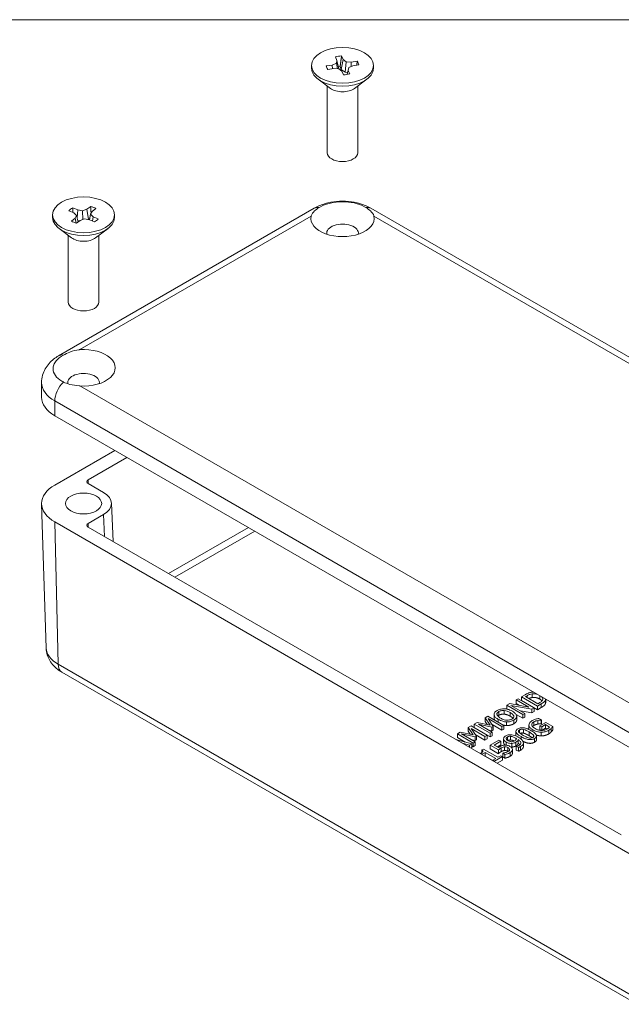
# Model space of a CAD drawing. Header units: millimetres. Extents: x 13 to 405, y 14 to 310.
# Tile 7 of 8: x 278 to 344, y 201 to 310. Entities that reach past the tile are written whole.
import ezdxf

# ---------------------------------------------------------------- set-up
doc = ezdxf.new("R2010")
doc.units = ezdxf.units.MM
doc.header["$LTSCALE"] = 1.5
for name, color, linetype, lineweight in [('Sketch Geometry (ANSI)', 7, 'Continuous', 9), ('Symbol (ANSI)', 7, 'Continuous', 9), ('Visible (ANSI)', 7, 'Continuous', 9), ('Visible Narrow (ANSI)', 7, 'Continuous', 9)]:
    doc.layers.add(name, color=color, linetype=linetype, lineweight=lineweight)
doc.styles.add('Text Style20', font='arial.ttf')

# ---------------------------------------------------------------- blocks, each defined once
blk = doc.blocks.new('Title Blocks HAMMOND')
at = {"layer": 'Sketch Geometry (ANSI)'}
blk.add_line((269.997, 206.727), (9.353, 206.727), dxfattribs=at)
at = {"layer": 'Symbol (ANSI)', "style": 'Text Style20'}
blk.add_attdef('<TITLE>_001', (231.35, 16.317), '', height=5, dxfattribs=at)

msp = doc.modelspace()

# ---------------------------------------------------------------- linework, layer by layer
at = {"layer": 'Visible (ANSI)'}
for p, q in [((309.925, 305.054), (309.925, 304.742)), ((311.553, 304.994), (312.217, 305.094)), ((312.217, 305.094), (312.672, 305.284)), ((312.217, 305.094), (312.252, 304.675)), ((312.736, 305.606), (312.563, 305.989)), ((312.672, 305.284), (312.736, 305.606)), ((312.672, 305.284), (312.789, 304.671)), ((312.736, 305.606), (312.945, 304.66)), ((313.424, 305.71), (313.218, 304.617)), ((313.251, 306.093), (313.424, 305.71)), ((313.424, 305.71), (313.753, 305.447)), ((313.753, 305.447), (313.63, 304.288)), ((313.753, 305.447), (314.311, 305.41)), ((314.311, 305.41), (314.975, 305.51)), ((314.311, 305.41), (314.317, 304.94)), ((315.154, 305.113), (314.491, 305.013)), ((316.783, 305.054), (316.783, 304.742)), ((312.397, 304.697), (311.733, 304.597)), ((312.955, 304.66), (312.397, 304.697)), ((313.283, 304.397), (312.955, 304.66)), ((313.083, 304.915), (313.218, 304.617)), ((313.218, 304.617), (313.63, 304.288)), ((313.457, 304.014), (313.283, 304.397)), ((313.63, 304.288), (313.915, 304.269)), ((314.036, 304.823), (313.868, 304.056)), ((313.972, 304.501), (313.875, 304.057)), ((314.036, 304.823), (313.972, 304.501)), ((313.972, 304.501), (314.145, 304.118)), ((314.491, 305.013), (314.036, 304.823)), ((312.022, 302.509), (310.649, 303.526)), ((314.686, 302.509), (316.059, 303.526)), ((311.665, 302.773), (311.665, 295.389)), ((315.043, 302.773), (315.043, 295.389)), ((281.948, 272.922), (310.233, 289.252)), ((283.64, 288.735), (283.095, 288.975)), ((283.526, 289.302), (284.071, 289.062)), ((283.933, 288.459), (283.64, 288.735)), ((284.071, 289.062), (283.995, 288.199)), ((284.071, 289.062), (284.611, 288.972)), ((284.611, 288.972), (285.09, 289.141)), ((284.611, 288.972), (284.638, 288.002)), ((285.09, 289.141), (285.506, 289.456)), ((285.09, 289.141), (285.242, 288.006)), ((285.655, 288.892), (285.499, 288.58)), ((286.071, 289.207), (285.655, 288.892)), ((316.475, 289.252), (380.115, 252.51)), ((281.287, 288.519), (281.287, 288.208)), ((283.361, 287.832), (283.777, 288.147)), ((283.777, 288.147), (283.933, 288.459)), ((283.777, 288.147), (283.879, 287.597)), ((284.342, 287.898), (283.927, 287.583)), ((283.933, 288.459), (284.109, 287.721)), ((284.068, 287.891), (284.285, 287.854)), ((284.821, 288.067), (284.342, 287.898)), ((285.361, 287.977), (284.821, 288.067)), ((285.225, 288), (285.242, 288.006)), ((285.242, 288.006), (285.394, 288.121)), ((285.499, 288.58), (285.361, 287.977)), ((285.906, 287.737), (285.361, 287.977)), ((285.499, 288.58), (285.792, 288.304)), ((285.792, 288.304), (285.719, 287.819)), ((285.792, 288.304), (286.337, 288.064)), ((288.145, 288.519), (288.145, 288.208)), ((283.384, 285.975), (282.011, 286.991)), ((286.048, 285.975), (287.421, 286.991)), ((283.027, 286.239), (283.027, 278.855)), ((286.405, 286.239), (286.405, 278.855)), ((280.07, 268.332), (280.07, 269.965)), ((345.174, 229.549), (281.534, 266.291)), ((288.172, 262.459), (281.534, 258.626)), ((285.211, 259.198), (289.515, 261.683)), ((286.909, 257.809), (285.211, 258.79)), ((280.582, 240.573), (280.07, 256.532)), ((287.786, 256.63), (287.979, 252.374)), ((285.211, 254.381), (286.909, 255.361)), ((281.534, 254.544), (345.174, 217.802)), ((344.184, 219.924), (285.211, 253.972)), ((282.31, 237.915), (345.949, 201.173)), ((333.545, 235.426), (333.143, 235.194)), ((333.581, 235.212), (333.76, 235.315)), ((334.333, 235.115), (334.333, 235.524)), ((331.853, 234.449), (331.52, 234.257)), ((331.52, 234.257), (333.287, 233.236)), ((331.52, 233.848), (331.52, 234.257)), ((333.965, 234.052), (331.853, 234.449)), ((331.982, 234.242), (334.289, 233.814)), ((333.506, 233.362), (331.982, 234.242)), ((332.784, 234.987), (332.565, 234.86)), ((332.565, 234.86), (333.965, 234.052)), ((332.565, 234.452), (332.565, 234.86)), ((332.916, 234.249), (332.565, 234.452)), ((334.552, 233.966), (332.784, 234.987)), ((333.143, 235.194), (334.91, 234.173)), ((333.143, 234.785), (333.143, 235.194)), ((334.91, 233.765), (333.143, 234.785)), ((334.942, 234.426), (333.581, 235.212)), ((334.91, 234.173), (335.317, 234.408)), ((335.121, 234.529), (334.942, 234.426)), ((335.801, 234.443), (335.801, 234.851)), ((335.822, 234.56), (335.822, 234.948)), ((330.111, 232.84), (330.111, 233.248)), ((330.113, 232.803), (330.113, 233.211)), ((331.554, 233.828), (331.52, 233.848)), ((333.287, 232.828), (332.548, 233.255)), ((334.289, 233.406), (333.025, 233.641)), ((333.287, 233.236), (333.506, 233.362)), ((333.287, 232.828), (333.287, 233.236)), ((333.506, 232.954), (333.506, 233.362)), ((334.289, 233.814), (334.552, 233.966)), ((334.289, 233.406), (334.289, 233.814)), ((334.552, 233.558), (334.289, 233.406)), ((334.552, 233.558), (334.552, 233.966)), ((334.91, 233.765), (334.91, 234.173)), ((335.317, 234), (334.91, 233.765)), ((328.246, 232.367), (327.925, 232.181)), ((327.925, 232.181), (329.693, 231.161)), ((327.925, 231.773), (327.925, 232.181)), ((329.672, 232.053), (328.246, 232.367)), ((329.912, 231.287), (328.389, 232.167)), ((328.389, 232.167), (329.882, 231.832)), ((329.441, 233.056), (329.114, 232.868)), ((329.114, 232.868), (329.672, 232.053)), ((329.114, 232.46), (329.114, 232.868)), ((329.343, 232.125), (329.114, 232.46)), ((331.209, 232.036), (329.441, 233.056)), ((329.451, 232.779), (330.974, 231.9)), ((330.025, 231.915), (329.451, 232.779)), ((330.974, 231.492), (329.891, 232.117)), ((330.974, 231.9), (331.209, 232.036)), ((331.209, 231.628), (331.209, 232.036)), ((332.616, 232.636), (332.616, 233.044)), ((333.506, 232.954), (333.287, 232.828)), ((333.965, 231.678), (333.965, 232.086)), ((334.956, 232.177), (334.956, 232.585)), ((335.348, 232.64), (335.065, 232.804)), ((335.83, 232.37), (335.188, 232)), ((335.328, 232.628), (335.348, 232.64)), ((335.328, 232.22), (335.328, 232.628)), ((335.348, 232.232), (335.328, 232.22)), ((335.348, 232.232), (335.348, 232.64)), ((335.394, 231.881), (335.804, 232.117)), ((335.804, 232.117), (336.261, 231.853)), ((335.804, 231.709), (335.804, 232.117)), ((336.602, 231.924), (335.83, 232.37)), ((326.372, 231.285), (326.051, 231.1)), ((326.051, 231.1), (327.819, 230.079)), ((326.051, 230.691), (326.051, 231.1)), ((327.798, 230.971), (326.372, 231.285)), ((328.038, 230.205), (326.516, 231.085)), ((326.516, 231.085), (328.008, 230.751)), ((327.567, 231.975), (327.24, 231.786)), ((327.24, 231.786), (327.798, 230.971)), ((327.24, 231.378), (327.24, 231.786)), ((327.469, 231.044), (327.24, 231.378)), ((329.335, 230.954), (327.567, 231.975)), ((327.577, 231.698), (329.1, 230.818)), ((328.152, 230.833), (327.577, 231.698)), ((329.693, 230.753), (327.925, 231.773)), ((329.1, 230.41), (328.017, 231.035)), ((329.1, 230.818), (329.335, 230.954)), ((329.335, 230.546), (329.335, 230.954)), ((329.882, 231.424), (329.544, 231.5)), ((329.693, 231.161), (329.912, 231.287)), ((329.693, 230.753), (329.693, 231.161)), ((329.882, 231.832), (330.025, 231.915)), ((329.882, 231.424), (329.882, 231.832)), ((330.025, 231.507), (329.882, 231.424)), ((329.912, 230.879), (329.912, 231.287)), ((330.025, 231.507), (330.025, 231.915)), ((330.974, 231.492), (330.974, 231.9)), ((331.209, 231.628), (330.974, 231.492)), ((332.522, 230.953), (332.522, 231.362)), ((335.188, 232), (335.394, 231.881)), ((335.188, 231.591), (335.188, 232)), ((335.394, 231.472), (335.188, 231.591)), ((335.394, 231.472), (335.394, 231.881)), ((335.804, 231.709), (335.394, 231.472)), ((335.965, 231.616), (335.804, 231.709)), ((336.602, 231.516), (336.602, 231.924)), ((327.652, 229.982), (325.89, 230.486)), ((326.914, 230.193), (326.051, 230.691)), ((326.713, 230.011), (326.749, 230.032)), ((326.749, 230.032), (327.404, 229.839)), ((326.749, 229.99), (326.749, 230.032)), ((327.404, 229.839), (327.652, 229.982)), ((327.652, 229.574), (327.652, 229.982)), ((328.008, 230.342), (327.67, 230.418)), ((327.819, 230.079), (328.038, 230.205)), ((327.819, 229.671), (327.819, 230.079)), ((328.008, 230.751), (328.152, 230.833)), ((328.008, 230.342), (328.008, 230.751)), ((328.152, 230.425), (328.008, 230.342)), ((328.038, 229.797), (328.038, 230.205)), ((328.152, 230.425), (328.152, 230.833)), ((329.1, 230.41), (329.1, 230.818)), ((329.335, 230.546), (329.1, 230.41)), ((330.655, 230.397), (329.685, 229.837)), ((329.912, 230.879), (329.693, 230.753)), ((330.121, 229.848), (330.863, 230.277)), ((330.863, 229.869), (330.475, 229.644)), ((330.863, 230.277), (330.655, 230.397)), ((330.863, 229.869), (330.863, 230.277)), ((331.168, 230.149), (331.168, 230.557)), ((331.168, 230.134), (331.168, 230.542)), ((331.912, 230.416), (331.912, 230.824)), ((332.089, 229.632), (332.089, 230.04)), ((332.78, 230.052), (332.78, 230.46)), ((333.355, 229.694), (333.355, 230.102)), ((334.81, 230.457), (334.81, 230.865)), ((327.404, 229.612), (327.404, 229.839)), ((327.652, 229.574), (327.561, 229.522)), ((327.819, 229.671), (327.652, 229.767)), ((328.038, 229.797), (327.819, 229.671)), ((328.647, 228.959), (328.809, 228.866)), ((328.647, 228.895), (328.647, 228.959)), ((328.949, 229.418), (328.766, 229.312)), ((328.766, 229.037), (328.766, 229.312)), ((328.809, 228.866), (329.13, 229.051)), ((328.809, 228.801), (328.809, 228.866)), ((330.542, 228.499), (328.949, 229.418)), ((329.13, 229.051), (330.314, 228.367)), ((329.13, 228.643), (329.13, 229.051)), ((329.685, 229.837), (330.597, 229.311)), ((329.685, 229.429), (329.685, 229.837)), ((330.597, 228.903), (329.685, 229.429)), ((330.592, 229.576), (330.121, 229.848)), ((330.597, 228.903), (330.597, 229.311)), ((331.084, 228.965), (331.066, 228.955)), ((331.066, 228.955), (331.317, 228.81)), ((331.066, 228.547), (331.066, 228.955)), ((331.274, 229.249), (331.274, 229.657)), ((331.317, 228.402), (331.317, 228.81)), ((331.827, 229.315), (331.827, 229.35)), ((332.141, 228.947), (332.141, 229.356)), ((332.586, 229.722), (332.575, 229.715)), ((332.575, 229.715), (332.803, 229.584)), ((332.575, 229.307), (332.575, 229.715)), ((332.803, 229.175), (332.575, 229.307)), ((332.803, 229.175), (332.803, 229.584)), ((329.13, 228.643), (329.106, 228.629)), ((329.993, 228.144), (329.13, 228.643)), ((330.314, 228.367), (329.993, 228.182)), ((329.993, 228.182), (330.174, 228.078)), ((329.993, 228.117), (329.993, 228.182)), ((330.174, 228.078), (331.036, 228.576)), ((330.174, 228.013), (330.174, 228.078)), ((331.036, 228.167), (330.472, 227.841)), ((330.856, 228.68), (330.542, 228.499)), ((331.036, 228.576), (330.856, 228.68)), ((331.036, 228.167), (331.036, 228.576)), ((331.317, 228.402), (331.066, 228.547))]:
    msp.add_line(p, q, dxfattribs=at)
for centre, major_axis in [((313.354, 305.054), (-3.429, 0)), ((284.716, 288.519), (3.429, 0)), ((284.716, 256.585), (2, 0))]:
    msp.add_ellipse(centre, major_axis=major_axis, ratio=0.5773503, dxfattribs=at)
for centre, major_axis, ratio, start_param, end_param in [((313.354, 305.054), (1.803, 0), 0.5773503, 1.6278933, 2.0248609), ((313.354, 305.054), (1.803, 0), 0.5773503, 0.057097, 0.4540646), ((313.354, 304.742), (3.429, 0), 0.5773503, 3.1415927, 6.2831853), ((313.354, 305.054), (-1.803, 0), 0.5773503, 0.057097, 0.4540646), ((313.354, 304.017), (1.579, 0), 0.5773503, 1.7429199, 1.8657036), ((313.354, 305.054), (-1.803, 0), 0.5773503, 1.6278933, 2.0248609), ((313.354, 303.108), (-1.689, 0), 0.5773503, 0.6619784, 2.4796143), ((313.354, 295.389), (1.689, 0), 0.5773503, 3.1415927, 6.2831853), ((284.716, 288.519), (1.803, 0), 0.5773503, 2.2914916, 2.6884592), ((284.716, 288.519), (1.803, 0), 0.5773503, 0.7206953, 1.1176629), ((284.716, 288.208), (3.429, 0), 0.5773503, 3.1415927, 6.2831853), ((284.716, 288.519), (-1.803, 0), 0.5773503, 0.7206953, 1.1176629), ((284.716, 288.519), (-1.803, 0), 0.5773503, 2.2914916, 2.6884592), ((313.354, 288.132), (3.5, 0), 0.5773503, 3.0231408, 6.4016371), ((313.354, 286.488), (1.75, 0), 0.5773503, 6.1743863, 9.533577), ((284.716, 286.574), (-1.689, 0), 0.5773503, 0.6619784, 2.4796143), ((284.716, 278.855), (1.689, 0), 0.5773503, 3.1415927, 6.2831853), ((284.716, 271.598), (3.5, 0), 0.5773503, 4.5939372, 7.9724335), ((284.716, 269.954), (1.75, 0), 0.5773503, 6.1743863, 9.5544176), ((285.07, 268.332), (-5, 0), 0.5773503, 0, 0.7853982), ((285.07, 256.585), (-5, 0), 0.5773503, 5.4977871, 7.0685835), ((285.565, 258.994), (-0.5, 0), 0.5769548, 5.4981298, 7.0682409), ((284.785, 256.585), (3.002, 0), 0.5769548, 5.4981298, 7.0682409), ((285.565, 254.176), (-0.5, 0), 0.5769548, 5.4981298, 7.0682409)]:
    msp.add_ellipse(centre, major_axis=major_axis, ratio=ratio, start_param=start_param, end_param=end_param, dxfattribs=at)
for points, degree in [([(313.251, 306.093), (313.161, 305.473), (313.083, 304.915)], 2), ([(314.975, 305.51), (314.952, 305.29), (314.929, 305.079)], 2), ([(311.553, 304.994), (311.567, 304.93), (311.58, 304.866)], 2), ([(283.526, 289.302), (283.528, 289.037), (283.532, 288.783)], 2), ([(285.506, 289.456), (285.528, 289.052), (285.546, 288.674)], 2), ([(334.48, 235.722), (334.426, 235.721), (334.373, 235.717), (334.319, 235.711)], 3), ([(335.174, 234.939), (334.971, 235.057), (334.548, 235.145), (334.333, 235.115)], 2), ([(335.42, 234.752), (335.338, 234.844), (335.174, 234.939)], 2), ([(335.801, 234.443), (335.751, 234.316), (335.532, 234.124), (335.317, 234)], 2), ([(335.801, 234.851), (335.813, 234.883), (335.819, 234.916), (335.821, 234.948)], 3), ([(335.822, 234.56), (335.822, 234.501), (335.801, 234.443)], 2), ([(330.647, 233.153), (330.575, 233.111), (330.527, 233.067)], 2), ([(331.222, 233.273), (331.06, 233.285), (330.77, 233.224), (330.647, 233.153)], 2), ([(331.901, 233.048), (331.726, 233.149), (331.379, 233.261), (331.222, 233.273)], 2), ([(330.113, 232.803), (330.111, 232.822), (330.111, 232.84)], 2), ([(330.183, 232.628), (330.126, 232.716), (330.113, 232.803)], 2), ([(331.474, 232.015), (331.327, 232.022), (331.177, 232.054)], 2), ([(332.285, 232.206), (332.105, 232.102), (331.697, 232.007), (331.474, 232.015)], 2), ([(332.2, 232.818), (332.102, 232.931), (331.901, 233.048)], 2), ([(334.956, 232.177), (334.848, 232.156), (334.616, 232.077), (334.51, 232.016)], 2), ([(335.328, 232.22), (335.245, 232.217), (335.082, 232.203), (334.956, 232.177)], 2), ([(332.54, 230.864), (332.522, 230.91), (332.522, 230.953)], 2), ([(333.99, 230.893), (333.808, 230.998), (333.512, 231.136), (333.386, 231.168)], 2), ([(333.966, 231.657), (333.965, 231.667), (333.965, 231.678)], 2), ([(333.981, 231.572), (333.969, 231.614), (333.966, 231.657)], 2), ([(334.51, 232.016), (334.423, 231.965), (334.369, 231.908)], 2), ([(336.166, 231.089), (335.979, 230.981), (335.553, 230.868), (335.325, 230.87)], 2), ([(336.441, 231.308), (336.38, 231.242), (336.265, 231.146), (336.166, 231.089)], 2), ([(336.602, 231.516), (336.577, 231.479), (336.487, 231.356), (336.441, 231.308)], 2), ([(331.168, 230.134), (331.168, 230.141), (331.168, 230.149)], 2), ([(332.78, 230.052), (332.75, 229.96), (332.637, 229.827), (332.535, 229.768)], 2), ([(332.966, 229.901), (332.896, 229.975), (332.78, 230.052)], 2), ([(334.81, 230.457), (334.81, 230.303), (334.588, 230.175)], 2), ([(330.903, 229.129), (330.806, 229.073), (330.642, 228.944), (330.597, 228.903)], 2), ([(331.274, 229.249), (331.18, 229.246), (330.993, 229.181), (330.903, 229.129)], 2), ([(331.629, 229.16), (331.535, 229.214), (331.363, 229.254), (331.274, 229.249)], 2), ([(331.67, 229.135), (331.651, 229.147), (331.629, 229.16)], 2), ([(332.089, 229.632), (332.037, 229.628), (331.985, 229.629)], 2), ([(332.535, 229.768), (332.437, 229.712), (332.233, 229.644), (332.089, 229.632)], 2), ([(333.028, 229.277), (332.98, 229.25), (332.863, 229.194), (332.803, 229.175)], 2), ([(331.88, 228.611), (331.754, 228.539), (331.452, 228.429), (331.317, 228.402)], 2)]:
    msp.add_open_spline(points, degree=degree, dxfattribs=at)
for points, degree, knots in [([(310.233, 289.252), (310.612, 289.471), (311.013, 289.635), (311.842, 289.879), (312.27, 289.958), (313.135, 290.037), (313.573, 290.037), (314.438, 289.958), (314.866, 289.879), (315.695, 289.635), (316.096, 289.471), (316.475, 289.252)], 3, [0, 0, 0, 0, 0.3141593, 0.3141593, 0.6283185, 0.6283185, 0.9424778, 0.9424778, 1.2566371, 1.2566371, 1.5707963, 1.5707963, 1.5707963, 1.5707963]), ([(310.775, 289.329), (310.821, 289.358), (310.868, 289.386), (311.233, 289.587), (311.606, 289.725), (312.43, 289.917), (312.874, 289.967), (313.777, 289.972), (314.227, 289.925), (315.071, 289.736), (315.456, 289.596), (315.833, 289.389), (315.884, 289.36), (315.933, 289.329)], 3, [-1.37782628, -1.37782628, -1.37782628, -1.37782628, -1.35710227, -1.35710227, -1.22371328, -1.22371328, -1.08894581, -1.08894581, -0.95287284, -0.95287284, -0.81604318, -0.81604318, -0.7939239, -0.7939239, -0.7939239, -0.7939239]), ([(309.878, 288.371), (309.881, 288.385), (309.885, 288.399), (309.941, 288.611), (310.078, 288.788), (310.411, 289.087), (310.587, 289.212), (310.775, 289.329)], 3, [0.78901998, 0.78901998, 0.78901998, 0.78901998, 0.79620664, 0.79620664, 0.90274468, 0.90274468, 0.98470369, 0.98470369, 0.98470369, 0.98470369]), ([(315.933, 289.329), (316.121, 289.212), (316.297, 289.087), (316.63, 288.788), (316.766, 288.611), (316.823, 288.399), (316.826, 288.385), (316.829, 288.371)], 3, [1.03386176, 1.03386176, 1.03386176, 1.03386176, 1.11582077, 1.11582077, 1.22235881, 1.22235881, 1.22954547, 1.22954547, 1.22954547, 1.22954547]), ([(282.491, 272.999), (282.701, 273.112), (282.94, 273.227), (283.524, 273.457), (283.879, 273.564), (284.254, 273.601), (284.278, 273.603), (284.302, 273.605)], 3, [1.03386176, 1.03386176, 1.03386176, 1.03386176, 1.11582077, 1.11582077, 1.22235881, 1.22235881, 1.22954547, 1.22954547, 1.22954547, 1.22954547]), ([(280.07, 269.965), (280.07, 270.237), (280.107, 270.509), (280.248, 271.022), (280.35, 271.262), (280.597, 271.7), (280.741, 271.898), (281.053, 272.252), (281.222, 272.409), (281.575, 272.689), (281.759, 272.812), (281.948, 272.922)], 3, [5.49778714, 5.49778714, 5.49778714, 5.49778714, 5.65486678, 5.65486678, 5.81194641, 5.81194641, 5.96902604, 5.96902604, 6.12610567, 6.12610567, 6.28318531, 6.28318531, 6.28318531, 6.28318531]), ([(282.491, 270.021), (282.432, 270.05), (282.375, 270.081), (282.009, 270.289), (281.763, 270.5), (281.424, 270.97), (281.337, 271.225), (281.337, 271.485), (281.337, 271.633), (281.366, 271.782), (281.479, 272.073), (281.562, 272.214), (281.867, 272.592), (282.143, 272.811), (282.485, 272.996), (282.488, 272.998), (282.491, 272.999)], 3, [-0.29193472, -0.29193472, -0.29193472, -0.29193472, -0.26821741, -0.26821741, -0.13479966, -0.13479966, 0, 0, 0, 0.07711739, 0.07711739, 0.15362046, 0.15362046, 0.29049603, 0.29049603, 0.29167033, 0.29167033, 0.29167033, 0.29167033]), ([(284.302, 269.592), (284.278, 269.593), (284.254, 269.595), (283.879, 269.624), (283.524, 269.674), (282.94, 269.829), (282.701, 269.917), (282.491, 270.021)], 3, [0.78901998, 0.78901998, 0.78901998, 0.78901998, 0.79620664, 0.79620664, 0.90274468, 0.90274468, 0.98470369, 0.98470369, 0.98470369, 0.98470369]), ([(280.582, 240.573), (280.59, 240.322), (280.632, 240.074), (280.772, 239.609), (280.87, 239.392), (281.099, 238.999), (281.231, 238.822), (281.515, 238.507), (281.666, 238.368), (281.98, 238.12), (282.143, 238.012), (282.31, 237.915)], 3, [3.94550812, 3.94550812, 3.94550812, 3.94550812, 4.09888429, 4.09888429, 4.25226046, 4.25226046, 4.40563664, 4.40563664, 4.55901281, 4.55901281, 4.71238898, 4.71238898, 4.71238898, 4.71238898]), ([(334.319, 235.711), (334.197, 235.696), (334.081, 235.666), (333.917, 235.611), (333.783, 235.563), (333.545, 235.426)], 3, [-0.29169475, -0.29169475, -0.29169475, -0.29169475, -0.10095205, -0.10095205, 0, 0, 0, 0]), ([(333.76, 235.315), (333.901, 235.397), (333.997, 235.435), (334.139, 235.486), (334.233, 235.509), (334.333, 235.524)], 3, [-0.050055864, -0.050055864, -0.050055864, -0.050055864, -0.031035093, -0.031035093, 0, 0, 0, 0]), ([(334.333, 235.524), (334.41, 235.534), (334.488, 235.538), (334.648, 235.53), (334.725, 235.518), (334.847, 235.488), (334.894, 235.474), (334.938, 235.458)], 3, [-0.093738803, -0.093738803, -0.093738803, -0.093738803, -0.07002994, -0.07002994, -0.045919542, -0.045919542, -0.030241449, -0.030241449, -0.030241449, -0.030241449]), ([(334.333, 235.115), (334.183, 235.093), (333.999, 235.028), (333.944, 235.002)], 2, [0, 0, 0, 1, 1.3902161, 1.3902161, 1.3902161]), ([(335.492, 234.879), (335.482, 234.848), (335.468, 234.818), (335.419, 234.746), (335.386, 234.716), (335.3, 234.64), (335.211, 234.582), (335.121, 234.529)], 3, [-0.053080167, -0.053080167, -0.053080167, -0.053080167, -0.046951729, -0.046951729, -0.038330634, -0.038330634, 0, 0, 0, 0]), ([(335.317, 234.408), (335.429, 234.472), (335.554, 234.552), (335.681, 234.663), (335.755, 234.734), (335.801, 234.851)], 3, [-0.20060067, -0.20060067, -0.20060067, -0.20060067, -0.06234497, -0.06234497, 0, 0, 0, 0]), ([(335.374, 235.206), (335.378, 235.202), (335.383, 235.199), (335.425, 235.158), (335.468, 235.108), (335.511, 234.99), (335.511, 234.935), (335.492, 234.879)], 3, [-0.065995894, -0.065995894, -0.065995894, -0.065995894, -0.062530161, -0.062530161, -0.029278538, -0.029278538, 0, 0, 0, 0]), ([(330.442, 233.678), (330.379, 233.641), (330.321, 233.601), (330.227, 233.517), (330.19, 233.473), (330.121, 233.357), (330.104, 233.285), (330.113, 233.211)], 3, [-0.090462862, -0.090462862, -0.090462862, -0.090462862, -0.063719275, -0.063719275, -0.038575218, -0.038575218, 0, 0, 0, 0]), ([(330.113, 233.211), (330.127, 233.12), (330.175, 233.034), (330.291, 232.903), (330.382, 232.811), (330.583, 232.695)], 3, [-0.22322496, -0.22322496, -0.22322496, -0.22322496, -0.08514492, -0.08514492, 0, 0, 0, 0]), ([(330.438, 233.228), (330.431, 233.262), (330.429, 233.296), (330.444, 233.367), (330.461, 233.397), (330.516, 233.473), (330.576, 233.52), (330.647, 233.561)], 3, [-0.05432599, -0.05432599, -0.05432599, -0.05432599, -0.042925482, -0.042925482, -0.029959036, -0.029959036, 0, 0, 0, 0]), ([(330.828, 232.836), (330.735, 232.89), (330.61, 232.971), (330.482, 233.121), (330.45, 233.174), (330.438, 233.228)], 3, [-0.086560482, -0.086560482, -0.086560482, -0.086560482, -0.028747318, -0.028747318, 0, 0, 0, 0]), ([(331.252, 233.869), (331.178, 233.871), (331.105, 233.869), (330.942, 233.853), (330.867, 233.838), (330.674, 233.792), (330.55, 233.74), (330.442, 233.678)], 3, [-0.076309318, -0.076309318, -0.076309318, -0.076309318, -0.062688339, -0.062688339, -0.045898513, -0.045898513, 0, 0, 0, 0]), ([(330.647, 233.561), (330.693, 233.588), (330.744, 233.611), (330.852, 233.649), (330.908, 233.663), (331.051, 233.685), (331.136, 233.687), (331.222, 233.681)], 3, [-0.063899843, -0.063899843, -0.063899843, -0.063899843, -0.044304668, -0.044304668, -0.025972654, -0.025972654, 0, 0, 0, 0]), ([(331.222, 233.681), (331.365, 233.67), (331.486, 233.634), (331.68, 233.572), (331.797, 233.516), (331.901, 233.456)], 3, [-0.066613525, -0.066613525, -0.066613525, -0.066613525, -0.043916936, -0.043916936, 0, 0, 0, 0]), ([(332.146, 233.597), (331.946, 233.713), (331.773, 233.773), (331.516, 233.84), (331.386, 233.863), (331.252, 233.869)], 3, [-0.08490327, -0.08490327, -0.08490327, -0.08490327, -0.040449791, -0.040449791, 0, 0, 0, 0]), ([(331.901, 233.456), (331.976, 233.412), (332.049, 233.364), (332.163, 233.27), (332.208, 233.223), (332.287, 233.102), (332.294, 233.046), (332.293, 232.96), (332.277, 232.913), (332.207, 232.817), (332.151, 232.772), (332.083, 232.732)], 3, [-0.10371759, -0.10371759, -0.10371759, -0.10371759, -0.08765707, -0.08765707, -0.07393864, -0.07393864, -0.05424562, -0.05424562, -0.0290174, -0.0290174, 0, 0, 0, 0]), ([(332.614, 233.082), (332.609, 233.126), (332.595, 233.169), (332.55, 233.256), (332.518, 233.3), (332.417, 233.411), (332.317, 233.499), (332.146, 233.597)], 3, [-0.15715898, -0.15715898, -0.15715898, -0.15715898, -0.11648072, -0.11648072, -0.07259064, -0.07259064, 0, 0, 0, 0]), ([(330.583, 232.695), (330.733, 232.608), (330.905, 232.532), (331.218, 232.45), (331.343, 232.429), (331.474, 232.424)], 3, [-0.10313398, -0.10313398, -0.10313398, -0.10313398, -0.03920418, -0.03920418, 0, 0, 0, 0]), ([(332.083, 232.732), (332.044, 232.71), (332.001, 232.689), (331.912, 232.656), (331.866, 232.642), (331.734, 232.615), (331.648, 232.608), (331.441, 232.614), (331.336, 232.633), (331.09, 232.7), (330.949, 232.767), (330.828, 232.836)], 3, [-0.13083367, -0.13083367, -0.13083367, -0.13083367, -0.11694124, -0.11694124, -0.1038735, -0.1038735, -0.08149502, -0.08149502, -0.05138721, -0.05138721, 0, 0, 0, 0]), ([(331.474, 232.424), (331.548, 232.421), (331.622, 232.423), (331.766, 232.436), (331.836, 232.448), (332.05, 232.498), (332.175, 232.551), (332.285, 232.614)], 3, [-0.093483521, -0.093483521, -0.093483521, -0.093483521, -0.069413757, -0.069413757, -0.046375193, -0.046375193, 0, 0, 0, 0]), ([(332.285, 232.614), (332.348, 232.65), (332.405, 232.69), (332.498, 232.774), (332.537, 232.818), (332.607, 232.934), (332.622, 233.007), (332.614, 233.082)], 3, [-0.090981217, -0.090981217, -0.090981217, -0.090981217, -0.064063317, -0.064063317, -0.038902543, -0.038902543, 0, 0, 0, 0]), ([(332.616, 232.636), (332.616, 232.523), (332.458, 232.306), (332.285, 232.206)], 2, [0.1438849, 0.1438849, 0.1438849, 1, 2, 2, 2]), ([(334.334, 232.557), (334.265, 232.517), (334.202, 232.473), (334.083, 232.367), (334.047, 232.317), (333.982, 232.212), (333.961, 232.139), (333.966, 232.065)], 3, [-0.073563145, -0.073563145, -0.073563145, -0.073563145, -0.057922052, -0.057922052, -0.038737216, -0.038737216, 0, 0, 0, 0]), ([(333.966, 232.065), (333.969, 232.02), (333.98, 231.975), (334.02, 231.886), (334.048, 231.841), (334.129, 231.744), (334.217, 231.652), (334.406, 231.543)], 3, [-0.20089382, -0.20089382, -0.20089382, -0.20089382, -0.14170208, -0.14170208, -0.07986876, -0.07986876, 0, 0, 0, 0]), ([(334.644, 231.689), (334.576, 231.728), (334.513, 231.77), (334.411, 231.857), (334.37, 231.901), (334.295, 232.02), (334.285, 232.082), (334.287, 232.18), (334.304, 232.231), (334.378, 232.334), (334.438, 232.382), (334.51, 232.424)], 3, [-0.11398422, -0.11398422, -0.11398422, -0.11398422, -0.09697598, -0.09697598, -0.08172469, -0.08172469, -0.05812835, -0.05812835, -0.03084975, -0.03084975, 0, 0, 0, 0]), ([(334.711, 232.718), (334.644, 232.698), (334.58, 232.675), (334.484, 232.634), (334.417, 232.605), (334.334, 232.557)], 3, [-0.096634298, -0.096634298, -0.096634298, -0.096634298, -0.035260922, -0.035260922, 0, 0, 0, 0]), ([(334.51, 232.424), (334.577, 232.463), (334.651, 232.497), (334.779, 232.541), (334.862, 232.567), (334.956, 232.585)], 3, [-0.080926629, -0.080926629, -0.080926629, -0.080926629, -0.029652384, -0.029652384, 0, 0, 0, 0]), ([(335.065, 232.804), (335.01, 232.794), (334.945, 232.779), (334.863, 232.76), (334.786, 232.743), (334.711, 232.718)], 3, [-0.071071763, -0.071071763, -0.071071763, -0.071071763, -0.025863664, -0.025863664, 0, 0, 0, 0]), ([(334.956, 232.585), (335.026, 232.6), (335.101, 232.613), (335.218, 232.623), (335.273, 232.626), (335.328, 232.628)], 3, [-0.035667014, -0.035667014, -0.035667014, -0.035667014, -0.016563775, -0.016563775, 0, 0, 0, 0]), ([(331.949, 231.001), (331.899, 231.002), (331.85, 231), (331.752, 230.99), (331.705, 230.981), (331.597, 230.956), (331.502, 230.927), (331.397, 230.867)], 3, [-0.11091528, -0.11091528, -0.11091528, -0.11091528, -0.07778591, -0.07778591, -0.04457383, -0.04457383, 0, 0, 0, 0]), ([(332.796, 230.734), (332.705, 230.786), (332.606, 230.838), (332.45, 230.902), (332.356, 230.938), (332.143, 230.986), (332.047, 231), (331.949, 231.001)], 3, [-0.14804812, -0.14804812, -0.14804812, -0.14804812, -0.06866783, -0.06866783, -0.02947746, -0.02947746, 0, 0, 0, 0]), ([(332.747, 231.646), (332.701, 231.619), (332.66, 231.591), (332.593, 231.53), (332.568, 231.5), (332.525, 231.422), (332.517, 231.375), (332.533, 231.272), (332.563, 231.213), (332.729, 231.022), (332.909, 230.898), (333.102, 230.787)], 3, [-0.22577419, -0.22577419, -0.22577419, -0.22577419, -0.19497588, -0.19497588, -0.16684312, -0.16684312, -0.12722819, -0.12722819, -0.08179361, -0.08179361, 0, 0, 0, 0]), ([(334.231, 231.441), (334.111, 231.51), (333.977, 231.579), (333.73, 231.68), (333.609, 231.721), (333.383, 231.767), (333.299, 231.773), (333.147, 231.773), (333.069, 231.763), (332.9, 231.722), (332.818, 231.687), (332.747, 231.646)], 3, [-0.13701144, -0.13701144, -0.13701144, -0.13701144, -0.10278137, -0.10278137, -0.07609115, -0.07609115, -0.05480309, -0.05480309, -0.03037663, -0.03037663, 0, 0, 0, 0]), ([(332.866, 231.273), (332.852, 231.291), (332.841, 231.31), (332.826, 231.347), (332.823, 231.365), (332.824, 231.414), (332.836, 231.438), (332.871, 231.484), (332.904, 231.51), (332.943, 231.532)], 3, [-0.038852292, -0.038852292, -0.038852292, -0.038852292, -0.032305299, -0.032305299, -0.026411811, -0.026411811, -0.016414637, -0.016414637, 0, 0, 0, 0]), ([(333.343, 230.926), (333.168, 231.027), (333.074, 231.093), (332.973, 231.163), (332.907, 231.218), (332.866, 231.273)], 3, [-0.047771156, -0.047771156, -0.047771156, -0.047771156, -0.031173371, -0.031173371, 0, 0, 0, 0]), ([(332.943, 231.532), (332.965, 231.545), (332.988, 231.556), (333.037, 231.575), (333.061, 231.583), (333.111, 231.594), (333.153, 231.601), (333.271, 231.599), (333.33, 231.59), (333.386, 231.576)], 3, [-0.075424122, -0.075424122, -0.075424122, -0.075424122, -0.054503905, -0.054503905, -0.035639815, -0.035639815, -0.018063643, -0.018063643, 0, 0, 0, 0]), ([(333.386, 231.168), (333.26, 231.199), (333.07, 231.183), (332.994, 231.15)], 2, [0, 0, 0, 1, 1.7455947, 1.7455947, 1.7455947]), ([(333.386, 231.576), (333.505, 231.546), (333.611, 231.499), (333.773, 231.423), (333.888, 231.361), (333.99, 231.302)], 3, [-0.062297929, -0.062297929, -0.062297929, -0.062297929, -0.043458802, -0.043458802, 0, 0, 0, 0]), ([(333.99, 231.302), (334.159, 231.204), (334.248, 231.142), (334.358, 231.064), (334.424, 231.009), (334.466, 230.954)], 3, [-0.052527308, -0.052527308, -0.052527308, -0.052527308, -0.031140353, -0.031140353, 0, 0, 0, 0]), ([(334.588, 230.583), (334.633, 230.609), (334.674, 230.637), (334.739, 230.696), (334.764, 230.727), (334.807, 230.804), (334.815, 230.851), (334.799, 230.954), (334.769, 231.014), (334.604, 231.206), (334.424, 231.329), (334.231, 231.441)], 3, [-0.22429468, -0.22429468, -0.22429468, -0.22429468, -0.19417509, -0.19417509, -0.16660295, -0.16660295, -0.12729693, -0.12729693, -0.08187191, -0.08187191, 0, 0, 0, 0]), ([(334.466, 230.954), (334.48, 230.936), (334.492, 230.917), (334.506, 230.88), (334.51, 230.862), (334.51, 230.814), (334.498, 230.79), (334.463, 230.744), (334.43, 230.718), (334.391, 230.696)], 3, [-0.039372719, -0.039372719, -0.039372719, -0.039372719, -0.032600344, -0.032600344, -0.026495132, -0.026495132, -0.016252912, -0.016252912, 0, 0, 0, 0]), ([(334.406, 231.543), (334.598, 231.432), (334.777, 231.366), (335.066, 231.298), (335.194, 231.28), (335.325, 231.278)], 3, [-0.093613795, -0.093613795, -0.093613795, -0.093613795, -0.039584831, -0.039584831, 0, 0, 0, 0]), ([(335.341, 231.473), (335.283, 231.475), (335.226, 231.482), (335.11, 231.502), (335.052, 231.516), (334.924, 231.555), (334.801, 231.598), (334.644, 231.689)], 3, [-0.16615675, -0.16615675, -0.16615675, -0.16615675, -0.11820335, -0.11820335, -0.06672942, -0.06672942, 0, 0, 0, 0]), ([(335.325, 230.87), (335.096, 230.873), (334.826, 230.95), (334.789, 230.962)], 2, [0, 0, 0, 1, 1.1596966, 1.1596966, 1.1596966]), ([(335.325, 231.278), (335.401, 231.278), (335.476, 231.282), (335.624, 231.3), (335.696, 231.314), (335.872, 231.361), (336.011, 231.408), (336.166, 231.498)], 3, [-0.15215377, -0.15215377, -0.15215377, -0.15215377, -0.10933561, -0.10933561, -0.0659262, -0.0659262, 0, 0, 0, 0]), ([(335.954, 231.61), (335.906, 231.582), (335.852, 231.557), (335.739, 231.516), (335.682, 231.5), (335.53, 231.473), (335.436, 231.468), (335.341, 231.473)], 3, [-0.068329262, -0.068329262, -0.068329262, -0.068329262, -0.047880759, -0.047880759, -0.028664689, -0.028664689, 0, 0, 0, 0]), ([(336.261, 231.853), (336.231, 231.811), (336.185, 231.769), (336.107, 231.709), (336.046, 231.663), (335.954, 231.61)], 3, [-0.099012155, -0.099012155, -0.099012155, -0.099012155, -0.038956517, -0.038956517, 0, 0, 0, 0]), ([(336.166, 231.498), (336.221, 231.529), (336.278, 231.566), (336.366, 231.639), (336.405, 231.677), (336.441, 231.716)], 3, [-0.046254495, -0.046254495, -0.046254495, -0.046254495, -0.022946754, -0.022946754, 0, 0, 0, 0]), ([(336.441, 231.716), (336.475, 231.751), (336.505, 231.789), (336.539, 231.835), (336.577, 231.886), (336.602, 231.924)], 3, [-0.10521635, -0.10521635, -0.10521635, -0.10521635, -0.02118974, -0.02118974, 0, 0, 0, 0]), ([(331.397, 230.867), (331.356, 230.843), (331.32, 230.816), (331.251, 230.753), (331.225, 230.719), (331.179, 230.644), (331.165, 230.594), (331.168, 230.542)], 3, [-0.053099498, -0.053099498, -0.053099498, -0.053099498, -0.041194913, -0.041194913, -0.026852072, -0.026852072, 0, 0, 0, 0]), ([(331.168, 230.542), (331.171, 230.479), (331.197, 230.418), (331.268, 230.325), (331.323, 230.261), (331.446, 230.19)], 3, [-0.1395095, -0.1395095, -0.1395095, -0.1395095, -0.05231822, -0.05231822, 0, 0, 0, 0]), ([(331.342, 229.851), (331.281, 229.899), (331.172, 230.042), (331.168, 230.134)], 2, [0.4271017, 0.4271017, 0.4271017, 1, 2, 2, 2]), ([(331.446, 230.19), (331.504, 230.157), (331.568, 230.126), (331.683, 230.084), (331.748, 230.064), (331.916, 230.037), (332.002, 230.034), (332.089, 230.04)], 3, [-0.091147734, -0.091147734, -0.091147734, -0.091147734, -0.052222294, -0.052222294, -0.026460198, -0.026460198, 0, 0, 0, 0]), ([(331.677, 230.335), (331.636, 230.358), (331.597, 230.384), (331.535, 230.435), (331.51, 230.461), (331.465, 230.527), (331.459, 230.559), (331.46, 230.614), (331.469, 230.643), (331.512, 230.702), (331.547, 230.73), (331.589, 230.754)], 3, [-0.066194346, -0.066194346, -0.066194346, -0.066194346, -0.055644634, -0.055644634, -0.046543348, -0.046543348, -0.033253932, -0.033253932, -0.017916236, -0.017916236, 0, 0, 0, 0]), ([(331.589, 230.754), (331.612, 230.767), (331.637, 230.779), (331.685, 230.797), (331.714, 230.807), (331.8, 230.824), (331.857, 230.826), (331.912, 230.824)], 3, [-0.041417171, -0.041417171, -0.041417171, -0.041417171, -0.027126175, -0.027126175, -0.016365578, -0.016365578, 0, 0, 0, 0]), ([(331.912, 230.416), (331.803, 230.419), (331.674, 230.388), (331.627, 230.365)], 2, [0, 0, 0, 1, 1.7109362, 1.7109362, 1.7109362]), ([(332.105, 230.226), (332.068, 230.224), (332.031, 230.225), (331.948, 230.232), (331.912, 230.239), (331.814, 230.264), (331.742, 230.297), (331.677, 230.335)], 3, [-0.042805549, -0.042805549, -0.042805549, -0.042805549, -0.036090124, -0.036090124, -0.027669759, -0.027669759, 0, 0, 0, 0]), ([(331.912, 230.824), (331.955, 230.824), (331.997, 230.819), (332.103, 230.8), (332.157, 230.783), (332.289, 230.741), (332.401, 230.686), (332.503, 230.627)], 3, [-0.056566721, -0.056566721, -0.056566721, -0.056566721, -0.051441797, -0.051441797, -0.043333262, -0.043333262, 0, 0, 0, 0]), ([(332.351, 230.299), (332.26, 230.342), (332.032, 230.414), (331.912, 230.416)], 2, [0.4423265, 0.4423265, 0.4423265, 1, 2, 2, 2]), ([(332.089, 230.04), (332.175, 230.047), (332.26, 230.061), (332.365, 230.096), (332.44, 230.122), (332.535, 230.177)], 3, [-0.1408135, -0.1408135, -0.1408135, -0.1408135, -0.04041415, -0.04041415, 0, 0, 0, 0]), ([(332.392, 230.321), (332.334, 230.287), (332.277, 230.263), (332.194, 230.237), (332.151, 230.229), (332.105, 230.226)], 3, [-0.028442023, -0.028442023, -0.028442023, -0.028442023, -0.013826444, -0.013826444, 0, 0, 0, 0]), ([(332.611, 230.56), (332.592, 230.505), (332.556, 230.46), (332.492, 230.391), (332.447, 230.353), (332.392, 230.321)], 3, [-0.040733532, -0.040733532, -0.040733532, -0.040733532, -0.023404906, -0.023404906, 0, 0, 0, 0]), ([(332.503, 230.627), (332.537, 230.607), (332.553, 230.597), (332.58, 230.58), (332.598, 230.569), (332.611, 230.56)], 3, [-0.012492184, -0.012492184, -0.012492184, -0.012492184, -0.006060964, -0.006060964, 0, 0, 0, 0]), ([(332.535, 230.177), (332.599, 230.214), (332.653, 230.255), (332.721, 230.335), (332.755, 230.384), (332.78, 230.46)], 3, [-0.097156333, -0.097156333, -0.097156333, -0.097156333, -0.040200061, -0.040200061, 0, 0, 0, 0]), ([(332.78, 230.46), (332.879, 230.395), (332.97, 230.319), (333.061, 230.175), (333.067, 230.126), (333.067, 230.047), (333.051, 230.002), (332.982, 229.907), (332.923, 229.862), (332.854, 229.822)], 3, [-0.092445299, -0.092445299, -0.092445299, -0.092445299, -0.07028812, -0.07028812, -0.053479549, -0.053479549, -0.029331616, -0.029331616, 0, 0, 0, 0]), ([(333.343, 230.193), (333.317, 230.29), (333.248, 230.382), (333.096, 230.53), (332.985, 230.625), (332.796, 230.734)], 3, [-0.18619073, -0.18619073, -0.18619073, -0.18619073, -0.08044413, -0.08044413, 0, 0, 0, 0]), ([(333.028, 229.685), (333.101, 229.728), (333.168, 229.774), (333.27, 229.871), (333.304, 229.917), (333.359, 230.042), (333.362, 230.118), (333.343, 230.193)], 3, [-0.098334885, -0.098334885, -0.098334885, -0.098334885, -0.067328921, -0.067328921, -0.039768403, -0.039768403, 0, 0, 0, 0]), ([(333.102, 230.787), (333.223, 230.717), (333.357, 230.648), (333.604, 230.547), (333.724, 230.506), (333.944, 230.461), (334.028, 230.454), (334.185, 230.454), (334.263, 230.464), (334.432, 230.505), (334.515, 230.541), (334.588, 230.583)], 3, [-0.14613433, -0.14613433, -0.14613433, -0.14613433, -0.10764801, -0.10764801, -0.07782642, -0.07782642, -0.0551994, -0.0551994, -0.03072386, -0.03072386, 0, 0, 0, 0]), ([(334.588, 230.175), (334.295, 230.006), (333.654, 230.098), (333.316, 230.264)], 2, [0, 0, 0, 1, 1.7638501, 1.7638501, 1.7638501]), ([(333.936, 230.653), (333.807, 230.686), (333.708, 230.733), (333.558, 230.805), (333.441, 230.869), (333.343, 230.926)], 3, [-0.058388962, -0.058388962, -0.058388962, -0.058388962, -0.041743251, -0.041743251, 0, 0, 0, 0]), ([(334.391, 230.696), (334.369, 230.683), (334.344, 230.671), (334.293, 230.651), (334.268, 230.643), (334.219, 230.633), (334.175, 230.625), (334.051, 230.628), (333.992, 230.638), (333.936, 230.653)], 3, [-0.087611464, -0.087611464, -0.087611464, -0.087611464, -0.061044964, -0.061044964, -0.037183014, -0.037183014, -0.018423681, -0.018423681, 0, 0, 0, 0]), ([(334.338, 230.669), (334.316, 230.685), (334.172, 230.788), (333.99, 230.893)], 2, [0.8021401, 0.8021401, 0.8021401, 1, 2, 2, 2]), ([(328.766, 229.312), (328.788, 229.298), (328.808, 229.281), (328.84, 229.25), (328.852, 229.234), (328.869, 229.2), (328.872, 229.182), (328.868, 229.154), (328.862, 229.132), (328.793, 229.051), (328.722, 229.003), (328.647, 228.959)], 3, [-0.16493408, -0.16493408, -0.16493408, -0.16493408, -0.12511867, -0.12511867, -0.09075285, -0.09075285, -0.05350719, -0.05350719, -0.03204346, -0.03204346, 0, 0, 0, 0]), ([(330.743, 229.675), (330.718, 229.66), (330.693, 229.645), (330.657, 229.622), (330.629, 229.604), (330.592, 229.576)], 3, [-0.054907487, -0.054907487, -0.054907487, -0.054907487, -0.017934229, -0.017934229, 0, 0, 0, 0]), ([(330.597, 229.311), (330.634, 229.345), (330.684, 229.385), (330.746, 229.434), (330.807, 229.482), (330.903, 229.537)], 3, [-0.11730856, -0.11730856, -0.11730856, -0.11730856, -0.04090437, -0.04090437, 0, 0, 0, 0]), ([(331.263, 229.848), (331.214, 229.844), (331.166, 229.838), (331.076, 229.82), (331.034, 229.809), (330.957, 229.781), (330.873, 229.75), (330.743, 229.675)], 3, [-0.17211629, -0.17211629, -0.17211629, -0.17211629, -0.11193597, -0.11193597, -0.0551029, -0.0551029, 0, 0, 0, 0]), ([(330.903, 229.537), (330.975, 229.579), (331.057, 229.616), (331.18, 229.648), (331.226, 229.656), (331.274, 229.657)], 3, [-0.040386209, -0.040386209, -0.040386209, -0.040386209, -0.014499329, -0.014499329, 0, 0, 0, 0]), ([(331.369, 229.02), (331.316, 229.007), (331.262, 228.994), (331.186, 228.98), (331.13, 228.969), (331.084, 228.965)], 3, [-0.050429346, -0.050429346, -0.050429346, -0.050429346, -0.014113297, -0.014113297, 0, 0, 0, 0]), ([(331.872, 229.706), (331.815, 229.739), (331.753, 229.77), (331.637, 229.812), (331.581, 229.828), (331.427, 229.852), (331.345, 229.854), (331.263, 229.848)], 3, [-0.07877594, -0.07877594, -0.07877594, -0.07877594, -0.047545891, -0.047545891, -0.025061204, -0.025061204, 0, 0, 0, 0]), ([(331.274, 229.657), (331.304, 229.659), (331.334, 229.659), (331.404, 229.652), (331.435, 229.646), (331.516, 229.627), (331.575, 229.599), (331.629, 229.568)], 3, [-0.033992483, -0.033992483, -0.033992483, -0.033992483, -0.029265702, -0.029265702, -0.022912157, -0.022912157, 0, 0, 0, 0]), ([(331.317, 228.81), (331.417, 228.83), (331.514, 228.859), (331.659, 228.912), (331.765, 228.953), (331.88, 229.02)], 3, [-0.12626619, -0.12626619, -0.12626619, -0.12626619, -0.04893118, -0.04893118, 0, 0, 0, 0]), ([(331.68, 229.14), (331.636, 229.115), (331.587, 229.091), (331.481, 229.053), (331.425, 229.036), (331.369, 229.02)], 3, [-0.037432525, -0.037432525, -0.037432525, -0.037432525, -0.018910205, -0.018910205, 0, 0, 0, 0]), ([(331.629, 229.568), (331.715, 229.518), (331.754, 229.48), (331.803, 229.423), (331.821, 229.388), (331.827, 229.35)], 3, [-0.032761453, -0.032761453, -0.032761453, -0.032761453, -0.019740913, -0.019740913, 0, 0, 0, 0]), ([(331.827, 229.35), (331.829, 229.33), (331.828, 229.31), (331.816, 229.272), (331.807, 229.253), (331.778, 229.217), (331.747, 229.179), (331.68, 229.14)], 3, [-0.082899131, -0.082899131, -0.082899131, -0.082899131, -0.055524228, -0.055524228, -0.0285168, -0.0285168, 0, 0, 0, 0]), ([(332.141, 229.37), (332.137, 229.432), (332.111, 229.49), (332.038, 229.584), (331.982, 229.642), (331.872, 229.706)], 3, [-0.11716546, -0.11716546, -0.11716546, -0.11716546, -0.0470218, -0.0470218, 0, 0, 0, 0]), ([(331.88, 229.02), (331.93, 229.048), (331.975, 229.08), (332.039, 229.137), (332.072, 229.17), (332.129, 229.266), (332.144, 229.317), (332.141, 229.37)], 3, [-0.090456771, -0.090456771, -0.090456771, -0.090456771, -0.052512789, -0.052512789, -0.027519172, -0.027519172, 0, 0, 0, 0]), ([(332.141, 228.947), (332.141, 228.865), (332.018, 228.691), (331.88, 228.611)], 2, [0.0816327, 0.0816327, 0.0816327, 1, 2, 2, 2]), ([(332.854, 229.822), (332.791, 229.785), (332.726, 229.761), (332.645, 229.735), (332.613, 229.726), (332.586, 229.722)], 3, [-0.023757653, -0.023757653, -0.023757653, -0.023757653, -0.008423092, -0.008423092, 0, 0, 0, 0]), ([(332.803, 229.584), (332.845, 229.597), (332.885, 229.612), (332.933, 229.635), (332.978, 229.657), (333.028, 229.685)], 3, [-0.091816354, -0.091816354, -0.091816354, -0.091816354, -0.021017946, -0.021017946, 0, 0, 0, 0]), ([(333.355, 229.694), (333.355, 229.605), (333.237, 229.398), (333.028, 229.277)], 2, [0.3355705, 0.3355705, 0.3355705, 1, 2, 2, 2])]:
    msp.add_open_spline(points, degree=degree, knots=knots, dxfattribs=at)
at = {"layer": 'Visible Narrow (ANSI)'}
for p, q in [((284.302, 273.605), (309.878, 288.371)), ((316.829, 288.371), (377.761, 253.192)), ((345.234, 234.413), (284.302, 269.592)), ((281.534, 267.924), (345.174, 231.182)), ((281.534, 266.291), (281.534, 267.924)), ((285.23, 258.779), (285.211, 259.198)), ((286.909, 255.361), (287.019, 252.928)), ((281.534, 254.544), (281.896, 238.789)), ((285.23, 253.961), (285.211, 254.381)), ((302.949, 253.927), (294.119, 248.829)), ((294.817, 248.426), (303.647, 253.524)), ((345.536, 202.046), (281.896, 238.789)), ((333.76, 235.108), (333.76, 235.315)), ((335.174, 234.939), (335.174, 235.322)), ((335.317, 234), (335.317, 234.408)), ((330.647, 233.153), (330.647, 233.561)), ((331.222, 233.273), (331.222, 233.681)), ((331.901, 233.048), (331.901, 233.456)), ((330.583, 232.397), (330.583, 232.695)), ((331.474, 232.015), (331.474, 232.424)), ((332.285, 232.206), (332.285, 232.614)), ((333.966, 231.657), (333.966, 232.065)), ((334.51, 232.016), (334.51, 232.424)), ((332.943, 231.192), (332.943, 231.532)), ((333.386, 231.168), (333.386, 231.576)), ((333.99, 230.893), (333.99, 231.302)), ((334.406, 231.333), (334.406, 231.543)), ((334.466, 230.751), (334.466, 230.954)), ((335.325, 230.87), (335.325, 231.278)), ((336.166, 231.089), (336.166, 231.498)), ((336.441, 231.308), (336.441, 231.716)), ((331.446, 229.847), (331.446, 230.19)), ((331.589, 230.391), (331.589, 230.754)), ((332.503, 230.405), (332.503, 230.627)), ((332.535, 229.768), (332.535, 230.177)), ((333.102, 230.52), (333.102, 230.787)), ((334.588, 230.175), (334.588, 230.583)), ((330.903, 229.129), (330.903, 229.537)), ((331.629, 229.16), (331.629, 229.568)), ((331.88, 228.611), (331.88, 229.02)), ((333.028, 229.277), (333.028, 229.685))]:
    msp.add_line(p, q, dxfattribs=at)
for centre, major_axis, start_param, end_param in [((311.233, 287.52), (-1, 1.732), 5.8273466, 6.2831853), ((315.475, 287.52), (1, 1.732), 0, 0.4558387), ((282.948, 271.19), (-1, 1.732), 5.8273466, 6.2831853), ((285.07, 269.965), (-5, 0), 0, 0.7853982), ((282.948, 268.74), (1, 1.732), 1.1149576, 2.3561945), ((285.07, 240.621), (-4.488, 0), 0.0185173, 0.7853982), ((283.31, 239.647), (-1, -1.732), 5.5239671, 6.2831853)]:
    msp.add_ellipse(centre, major_axis=major_axis, ratio=0.5773503, start_param=start_param, end_param=end_param, dxfattribs=at)

# ---------------------------------------------------------------- block references
at = {"xscale": 1.5, "yscale": 1.5, "zscale": 1.5}
msp.add_blockref('Title Blocks HAMMOND', (-0.373, 0.019), dxfattribs=at)

doc.saveas('drawing.dxf')
